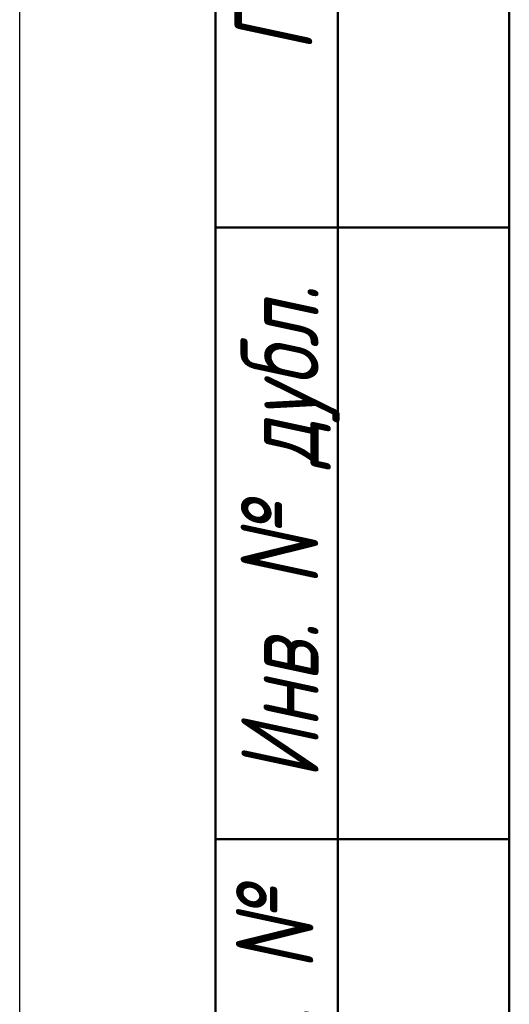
# Model space of a CAD drawing. Header units: millimetres. Extents: x -116 to 734, y -67 to 355.
# Tile 2 of 27: x 0 to 20, y 83 to 123. Entities that reach past the tile are written whole.
import ezdxf
from ezdxf.enums import TextEntityAlignment as Align

# ---------------------------------------------------------------- set-up
doc = ezdxf.new("R2010")
doc.units = ezdxf.units.MM
for name, color, linetype, lineweight in [('Кромка (ГОСТ)', 7, 'Continuous', 50), ('Обозначение (ГОСТ)', 7, 'Continuous', 25), ('Эскизная геометрия (ГОСТ)', 7, 'Continuous', 50)]:
    doc.layers.add(name, color=color, linetype=linetype, lineweight=lineweight)
doc.styles.get("Standard").update_dxf_attribs({"font": 'GOST Common Italic.ttf'})
doc.styles.add('Альтернативный текст (ГОСТ)', font='txt', dxfattribs={"width": 0.8})

# ---------------------------------------------------------------- blocks, each defined once
blk = doc.blocks.new('ГОСТ - Доп. графы 1')
at = {"layer": 'Эскизная геометрия (ГОСТ)'}
for p, q in [((-12, 0), (-12, 145)), ((-7, 145), (-7, 0)), ((-12, 110), (-7, 110)), ((-7, 110), (0, 110)), ((-12, 85), (-7, 85)), ((-7, 85), (0, 85))]:
    blk.add_line(p, q, dxfattribs=at)
at = {"layer": 'Обозначение (ГОСТ)', "char_height": 3.17, "attachment_point": 5, "rotation": 90, "style": 'Альтернативный текст (ГОСТ)'}
for s, insert, width in [('\\fGOST Common|b0|i1;\\H3.1700;Подп. и дата', (-9.373, 127.414), 34.76787), ('\\fGOST Common|b0|i1;\\H3.1700;Инв. № дубл.', (-8.947, 97.547), 24.84382), ('\\fGOST Common|b0|i1;\\H3.1700;Взам. инв. №', (-9.575, 72.532), 24.86686)]:
    blk.add_mtext(s, dxfattribs=dict(at, insert=insert, width=width))
at = {"layer": 'Обозначение (ГОСТ)', "lineweight": 30, "width": 0.8, "flags": 17}
for tag, p in [('Подп._и_дата_2', (-3.532, 127.511)), ('Инв._номер_дубликата', (-3.406, 97.466)), ('Взамен_инв._номера', (-3.46, 72.529)), ('Подп._и_дата_1', (-3.422, 42.352)), ('ИНВЕНТАРНЫЙ_НОМЕР', (-3.329, 12.683))]:
    blk.add_attdef(tag, text='', height=3.17, rotation=90, dxfattribs=at).set_placement(p, align=Align.MIDDLE_CENTER)
blk = doc.blocks.new('Рамки ГОСТ_ граница 297x210')
at = {"layer": 'Кромка (ГОСТ)', "lineweight": 25}
blk.add_line((0, 0), (0, 297), dxfattribs=at)
at = {"layer": 'Кромка (ГОСТ)'}
blk.add_line((20, 292), (20, 5), dxfattribs=at)

msp = doc.modelspace()

# ---------------------------------------------------------------- block references
for name, p in [('Рамки ГОСТ_ граница 297x210', (0, 0)), ('ГОСТ - Доп. графы 1', (20, 5))]:
    msp.add_blockref(name, p)

doc.saveas('drawing.dxf')
